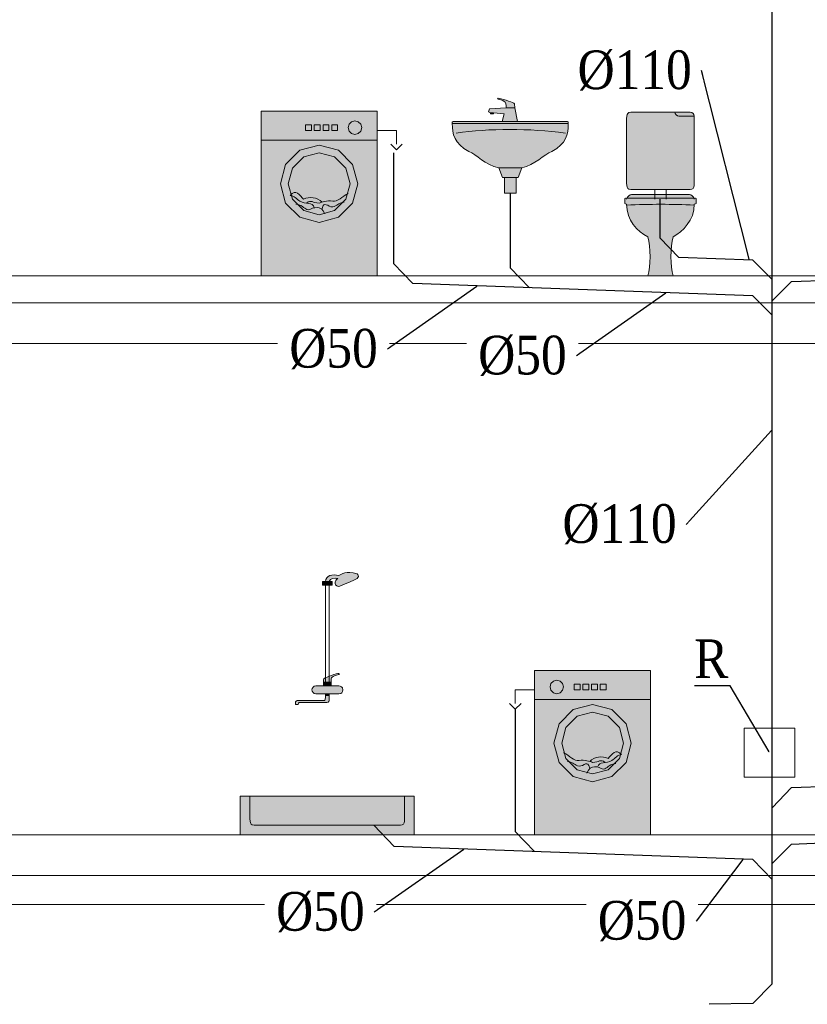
# Model space of a CAD drawing. Header units: millimetres. Extents: x 4585 to 417032, y -23455 to 16738.
# Tile 15 of 31: x 142827 to 146899, y -18388 to -13300. Entities that reach past the tile are written whole.
import ezdxf
from ezdxf import colors
from ezdxf.entities.mleader import LeaderData, LeaderLine
from ezdxf.math import Vec2, Vec3

# ---------------------------------------------------------------- set-up
doc = ezdxf.new("R2010")
doc.units = ezdxf.units.MM
doc.header["$LTSCALE"] = 100
for name, color, linetype, lineweight, true_color in [('IS_Brodzik', 7, 'Continuous', 5, 0x000000), ('IS_Działka kanalizacji sanitarnej grawitacyjnej', 7, 'Continuous', 30, 0x800000), ('IS_Odbiornik2', 7, 'Continuous', 5, 0x000000), ('IS_Pralka', 7, 'Continuous', 5, 0x000000), ('IS_Umywalka', 7, 'Continuous', 5, 0x000000), ('IS_Ustęp', 7, 'Continuous', 5, 0x000000)]:
    doc.layers.add(name, color=color, linetype=linetype, lineweight=lineweight, true_color=true_color)
for name, color, linetype, lineweight in [('Konstrukcja', 253, 'Continuous', 5), ('RR_IWK_opisy', 7, 'Continuous', 0), ('RR_opis', 7, 'Continuous', 9)]:
    doc.layers.add(name, color=color, linetype=linetype, lineweight=lineweight)
doc.styles.add('Garamond', font='GARA.TTF')

# ---------------------------------------------------------------- blocks, each defined once
blk = doc.blocks.new('16_TypRysWodKan_BasenPlytki_00000000-0000-0000-0000-000000000000_Normal')
at = {"layer": 'IS_Brodzik', "lineweight": 50, "true_color": 0xffffff, "transparency": 33554687}
blk.add_hatch(color=7, dxfattribs=at).paths.add_polyline_path([(-0.45, 0.1), (-0.45, -0.1), (0.45, -0.1), (0.45, 0.1)])
at = {"layer": 'IS_Brodzik', "lineweight": -2}
blk.add_lwpolyline([(-0.45, 0.1), (0.45, 0.1), (0.45, -0.1), (-0.45, -0.1)], close=True, dxfattribs=at)
blk.add_open_spline([(-0.4, 0.1), (-0.4, 0.05), (-0.4, 0.1), (-0.4, 0), (-0.4, -0.05), (-0.4, -0.05), (-0.35, -0.05), (-0.05, -0.05), (-0.1, -0.05), (0.35, -0.05), (0.4, -0.05), (0.4, -0.05), (0.4, 0), (0.4, 0.1), (0.4, 0.05), (0.4, 0.1)], degree=3, knots=[0, 0, 0, 0, 1, 1, 1, 2, 2, 2, 3, 3, 3, 4, 4, 4, 5, 5, 5, 5], dxfattribs=at)
blk = doc.blocks.new('16_TypRysWodKan_BateriaCzerpalnaN_00000000-0000-0000-0000-000000000000_Normal')
at = {"layer": 'IS_Odbiornik2', "lineweight": 50, "true_color": 0xffffff, "transparency": 33554687}
h = blk.add_hatch(color=7, dxfattribs=at)
edge = h.paths.add_edge_path(flags=0)
edge.add_spline(control_points=[(0.06, 0.32), (0.025, 0.33), (-0.005, 0.32), (-0.01, 0.29), (-0.005, 0.29), (0.005, 0.29), (0.01, 0.29), (0.015, 0.305), (0.035, 0.31), (0.055, 0.305), (0.0575, 0.3125), (0.0575, 0.3125), (0.06, 0.32)], knot_values=[0, 0, 0, 0, 1, 1, 1, 2, 2, 2, 3, 3, 3, 4, 4, 4, 4], weights=[1, 1, 1, 1, 1, 1, 1, 1, 1, 1, 1, 1, 1], degree=3, periodic=0)
h = blk.add_hatch(color=7, dxfattribs=at)
edge = h.paths.add_edge_path(flags=0)
edge.add_spline(control_points=[(0.06, 0.32), (0.0575, 0.3125), (0.0575, 0.3125), (0.055, 0.305), (0.045, 0.3), (0.04, 0.29), (0.04, 0.28), (0.04, 0.27), (0.055, 0.26), (0.065, 0.265), (0.1, 0.28), (0.125, 0.29), (0.155, 0.305), (0.16, 0.31), (0.165, 0.32), (0.155, 0.33), (0.095, 0.345), (0.075, 0.33), (0.06, 0.32)], knot_values=[-6, -6, -6, -6, -5, -5, -5, -4, -4, -4, -3, -3, -3, -2, -2, -2, -1, -1, -1, 0, 0, 0, 0], weights=[1, 1, 1, 1, 1, 1, 1, 1, 1, 1, 1, 1, 1, 1, 1, 1, 1, 1, 1], degree=3, periodic=0)
for points in [[(0.025, 0.27), (0.025, 0.29), (-0.025, 0.29), (-0.025, 0.27)], [(-0.02, -0.25), (0.02, -0.25), (0.02, -0.23), (-0.02, -0.23)], [(0.01, -0.29), (-0.01, -0.29), (-0.01, -0.3), (0.01, -0.3)]]:
    blk.add_hatch(color=7, dxfattribs=at).paths.add_polyline_path(points)
h = blk.add_hatch(color=7, dxfattribs=at)
edge = h.paths.add_edge_path(flags=0)
edge.add_spline(control_points=[(-0.02, -0.23), (0, -0.23), (0, -0.23), (0.02, -0.23), (0.02, -0.21), (0.02, -0.21), (0.025, -0.205), (0.03, -0.2), (0.04, -0.195), (0.06, -0.19), (0.065, -0.19), (0.065, -0.185), (0.06, -0.185), (0.05, -0.185), (-0.005, -0.205), (-0.015, -0.21), (-0.02, -0.215), (-0.02, -0.22), (-0.02, -0.23)], knot_values=[-6, -6, -6, -6, -5, -5, -5, -4, -4, -4, -3, -3, -3, -2, -2, -2, -1, -1, -1, 0, 0, 0, 0], weights=[1, 1, 1, 1, 1, 1, 1, 1, 1, 1, 1, 1, 1, 1, 1, 1, 1, 1, 1], degree=3, periodic=0)
h = blk.add_hatch(color=7, dxfattribs=at)
edge = h.paths.add_edge_path(flags=0)
edge.add_spline(control_points=[(-0.08, -0.27), (-0.08, -0.28), (-0.07, -0.29), (-0.06, -0.29), (-0.03, -0.29), (0.03, -0.29), (0.06, -0.29), (0.075, -0.29), (0.08, -0.285), (0.08, -0.27), (0.08, -0.255), (0.07, -0.25), (0.06, -0.25), (0.025, -0.25), (-0.025, -0.25), (-0.06, -0.25), (-0.07, -0.25), (-0.08, -0.26), (-0.08, -0.27)], knot_values=[-6, -6, -6, -6, -5, -5, -5, -4, -4, -4, -3, -3, -3, -2, -2, -2, -1, -1, -1, 0, 0, 0, 0], weights=[1, 1, 1, 1, 1, 1, 1, 1, 1, 1, 1, 1, 1, 1, 1, 1, 1, 1, 1], degree=3, periodic=0)
h = blk.add_hatch(color=7, dxfattribs=at)
edge = h.paths.add_edge_path(flags=0)
edge.add_spline(control_points=[(0.01, -0.3), (0, -0.3), (0, -0.3), (-0.01, -0.3), (-0.01, -0.315), (-0.01, -0.325), (-0.015, -0.325), (-0.03, -0.325), (-0.105, -0.325), (-0.15, -0.325), (-0.16, -0.325), (-0.165, -0.33), (-0.165, -0.335), (-0.165, -0.335), (-0.165, -0.34), (-0.165, -0.345), (-0.16, -0.345), (-0.155, -0.345), (-0.15, -0.345), (-0.15, -0.34), (-0.15, -0.335), (-0.145, -0.335), (-0.08, -0.335), (-0.05, -0.335), (-0.01, -0.335), (0, -0.335), (0.01, -0.335), (0.01, -0.325), (0.01, -0.315), (0.01, -0.31), (0.01, -0.3)], knot_values=[-10, -10, -10, -10, -9, -9, -9, -8, -8, -8, -7, -7, -7, -6, -6, -6, -5, -5, -5, -4, -4, -4, -3, -3, -3, -2, -2, -2, -1, -1, -1, 0, 0, 0, 0], weights=[1, 1, 1, 1, 1, 1, 1, 1, 1, 1, 1, 1, 1, 1, 1, 1, 1, 1, 1, 1, 1, 1, 1, 1, 1, 1, 1, 1, 1, 1, 1], degree=3, periodic=0)
at = {"layer": 'IS_Odbiornik2', "lineweight": -2}
for points in [[(0.025, 0.27), (-0.025, 0.27), (-0.025, 0.29), (0.025, 0.29)], [(-0.02, -0.25), (-0.02, -0.23), (0.02, -0.23), (0.02, -0.25)], [(0.01, -0.29), (0.01, -0.3), (-0.01, -0.3), (-0.01, -0.29)]]:
    blk.add_lwpolyline(points, close=True, dxfattribs=at)
for points in [[(-0.01, 0.27, 0), (-0.01, -0.25, 0)], [(0.01, 0.27, 0), (0.01, -0.25, 0)]]:
    blk.add_polyline3d(points, dxfattribs=at)
for points, knots in [([(0.06, 0.32), (0.025, 0.33), (-0.005, 0.32), (-0.01, 0.29), (-0.005, 0.29), (0.005, 0.29), (0.01, 0.29), (0.015, 0.305), (0.035, 0.31), (0.055, 0.305)], [0, 0, 0, 0, 1, 1, 1, 2, 2, 2, 3, 3, 3, 3]), ([(0.06, 0.32), (0.075, 0.33), (0.095, 0.345), (0.155, 0.33), (0.165, 0.32), (0.16, 0.31), (0.155, 0.305), (0.125, 0.29), (0.1, 0.28), (0.065, 0.265), (0.055, 0.26), (0.04, 0.27), (0.04, 0.28), (0.04, 0.29), (0.045, 0.3), (0.055, 0.305)], [0, 0, 0, 0, 1, 1, 1, 2, 2, 2, 3, 3, 3, 4, 4, 4, 5, 5, 5, 5]), ([(-0.02, -0.23), (-0.02, -0.22), (-0.02, -0.215), (-0.015, -0.21), (-0.005, -0.205), (0.05, -0.185), (0.06, -0.185), (0.065, -0.185), (0.065, -0.19), (0.06, -0.19), (0.04, -0.195), (0.03, -0.2), (0.025, -0.205), (0.02, -0.21), (0.02, -0.21), (0.02, -0.23)], [0, 0, 0, 0, 1, 1, 1, 2, 2, 2, 3, 3, 3, 4, 4, 4, 5, 5, 5, 5]), ([(-0.08, -0.27), (-0.08, -0.26), (-0.07, -0.25), (-0.06, -0.25), (-0.025, -0.25), (0.025, -0.25), (0.06, -0.25), (0.07, -0.25), (0.08, -0.255), (0.08, -0.27), (0.08, -0.285), (0.075, -0.29), (0.06, -0.29), (0.03, -0.29), (-0.03, -0.29), (-0.06, -0.29), (-0.07, -0.29), (-0.08, -0.28), (-0.08, -0.27)], [0, 0, 0, 0, 1, 1, 1, 2, 2, 2, 3, 3, 3, 4, 4, 4, 5, 5, 5, 6, 6, 6, 6]), ([(0.01, -0.3), (0.01, -0.31), (0.01, -0.315), (0.01, -0.325), (0.01, -0.335), (0, -0.335), (-0.01, -0.335), (-0.05, -0.335), (-0.08, -0.335), (-0.145, -0.335), (-0.15, -0.335), (-0.15, -0.34), (-0.15, -0.345), (-0.155, -0.345), (-0.16, -0.345), (-0.165, -0.345), (-0.165, -0.34), (-0.165, -0.335), (-0.165, -0.335), (-0.165, -0.33), (-0.16, -0.325), (-0.15, -0.325), (-0.105, -0.325), (-0.03, -0.325), (-0.015, -0.325), (-0.01, -0.325), (-0.01, -0.315), (-0.01, -0.3)], [0, 0, 0, 0, 1, 1, 1, 2, 2, 2, 3, 3, 3, 4, 4, 4, 5, 5, 5, 6, 6, 6, 7, 7, 7, 8, 8, 8, 9, 9, 9, 9])]:
    blk.add_open_spline(points, degree=3, knots=knots, dxfattribs=at)
blk = doc.blocks.new('16_TypRysWodKan_PralkaAutomatycznaCzescKan_00000000-0000-0000-0000-000000000000_Normal')
at = {"layer": 'IS_Pralka', "lineweight": 50, "true_color": 0xffffff, "transparency": 33554687}
blk.add_hatch(color=7, dxfattribs=at).paths.add_polyline_path([(-0.3, 0.425), (-0.3, -0.425), (0.3, -0.425), (0.3, 0.425)])
h = blk.add_hatch(color=7, dxfattribs=at)
edge = h.paths.add_edge_path(flags=0)
edge.add_ellipse((-0.185, 0.34), major_axis=(0.035, 0), ratio=1, start_angle=0, end_angle=360)
h = blk.add_hatch(color=7, dxfattribs=at)
edge = h.paths.add_edge_path(flags=0)
edge.add_ellipse((0, 0.05), major_axis=(0.2, 0), ratio=1, start_angle=0, end_angle=360)
h = blk.add_hatch(color=7, dxfattribs=at)
edge = h.paths.add_edge_path(flags=0)
edge.add_ellipse((0, 0.05), major_axis=(0.1598, 0), ratio=1, start_angle=0, end_angle=360)
at = {"layer": 'IS_Pralka', "lineweight": -2}
for points in [[(-0.3, 0.425), (0.3, 0.425), (0.3, -0.425), (-0.3, -0.425)], [(-0.095, 0.325), (-0.095, 0.355), (-0.065, 0.355), (-0.065, 0.325)], [(-0.05, 0.325), (-0.05, 0.355), (-0.02, 0.355), (-0.02, 0.325)], [(-0.005, 0.325), (-0.005, 0.355), (0.025, 0.355), (0.025, 0.325)], [(0.04, 0.325), (0.04, 0.355), (0.07, 0.355), (0.07, 0.325)]]:
    blk.add_lwpolyline(points, close=True, dxfattribs=at)
at = {"layer": 'IS_Pralka'}
for points in [[(-0.15, 0.34), (-0.1547, 0.3575), (-0.1675, 0.3703), (-0.185, 0.375), (-0.2025, 0.3703), (-0.2153, 0.3575), (-0.22, 0.34), (-0.2153, 0.3225), (-0.2025, 0.3097), (-0.185, 0.305), (-0.1675, 0.3097), (-0.1547, 0.3225)], [(0.2, 0.05), (0.1732, 0.15), (0.1, 0.2232), (0, 0.25), (-0.1, 0.2232), (-0.1732, 0.15), (-0.2, 0.05), (-0.1732, -0.05), (-0.1, -0.1232), (0, -0.15), (0.1, -0.1232), (0.1732, -0.05)], [(0.1598, 0.05), (0.1384, 0.1299), (0.0799, 0.1884), (0, 0.2098), (-0.0799, 0.1884), (-0.1384, 0.1299), (-0.1598, 0.05), (-0.1384, -0.0299), (-0.0799, -0.0884), (0, -0.1098), (0.0799, -0.0884), (0.1384, -0.0299)]]:
    blk.add_lwpolyline(points, close=True, dxfattribs=at)
at = {"layer": 'IS_Pralka', "lineweight": -2}
for points in [[(-0.3, 0.325), (-0.4, 0.325), (-0.4, 0.255)], [(-0.43, 0.255), (-0.4, 0.225), (-0.37, 0.255)]]:
    blk.add_lwpolyline(points, dxfattribs=at)
blk.add_polyline3d([(-0.3, 0.275, 0), (0.3, 0.275, 0)], dxfattribs=at)
for points, knots in [([(-0.15, 0), (-0.12, -0.015), (-0.095, -0.045), (-0.07, -0.04), (-0.04, -0.035), (-0.015, -0.045), (0, -0.05), (0.035, -0.05), (0.04, -0.03), (0.065, -0.05)], [0, 0, 0, 0, 1, 1, 1, 2, 2, 2, 3, 3, 3, 3]), ([(-0.015, -0.045), (0.01, -0.02), (0.05, -0.015), (0.08, -0.03), (0.1, -0.01), (0.12, 0.025), (0.15, -0.01)], [0, 0, 0, 0, 1, 1, 1, 2, 2, 2, 2]), ([(-0.015, -0.08), (-0.025, -0.035), (-0.045, -0.07), (-0.07, -0.07), (-0.095, -0.065), (-0.095, -0.05), (-0.13, -0.045)], [0, 0, 0, 0, 1, 1, 1, 2, 2, 2, 2]), ([(0.025, -0.075), (0.035, -0.04), (0.07, -0.06), (0.1, -0.04), (0.115, -0.03), (0.13, -0.01), (0.15, -0.01)], [0, 0, 0, 0, 1, 1, 1, 2, 2, 2, 2]), ([(-0.03, -0.105), (-0.01, -0.055), (0.03, -0.075), (0.055, -0.085), (0.08, -0.08), (0.075, -0.065), (0.12, -0.055)], [0, 0, 0, 0, 1, 1, 1, 2, 2, 2, 2])]:
    blk.add_open_spline(points, degree=3, knots=knots, dxfattribs=at)
blk = doc.blocks.new('16_SANInstalationLeafType_MiskaUstStojaca_00000000-0000-0000-0000-000000000000_ExportItemXref')
at = {"layer": 'IS_Ustęp', "lineweight": 50, "true_color": 0xffffff, "transparency": 33554687}
h = blk.add_hatch(color=7, dxfattribs=at)
edge = h.paths.add_edge_path(flags=0)
edge.add_spline(control_points=[(-0.175, 0.185), (0, 0.185), (0, 0.185), (0.175, 0.185), (0.17, 0.2), (0.16, 0.21), (0.15, 0.21), (-0.025, 0.21), (0.02, 0.21), (-0.15, 0.21), (-0.16, 0.21), (-0.17, 0.2), (-0.175, 0.185)], knot_values=[-4, -4, -4, -4, -3, -3, -3, -2, -2, -2, -1, -1, -1, 0, 0, 0, 0], weights=[1, 1, 1, 1, 1, 1, 1, 1, 1, 1, 1, 1, 1], degree=3, periodic=0)
h = blk.add_hatch(color=7, dxfattribs=at)
edge = h.paths.add_edge_path(flags=0)
edge.add_spline(control_points=[(-0.175, 0.19), (-0.185, 0.19), (-0.185, 0.19), (-0.185, 0.175), (-0.185, 0.165), (-0.185, 0.16), (-0.175, 0.16), (-0.175, 0.075), (-0.12, 0.02), (-0.065, -0.01), (-0.05, -0.06), (-0.05, -0.165), (-0.065, -0.21), (-0.03, -0.21), (0.035, -0.21), (0.065, -0.21), (0.05, -0.165), (0.05, -0.06), (0.065, -0.01), (0.115, 0.02), (0.175, 0.075), (0.175, 0.16), (0.185, 0.16), (0.185, 0.165), (0.185, 0.175), (0.185, 0.19), (0.185, 0.19), (0.175, 0.19), (0.05, 0.19), (-0.07, 0.19), (-0.175, 0.19)], knot_values=[0, 0, 0, 0, 1, 1, 1, 2, 2, 2, 3, 3, 3, 4, 4, 4, 5, 5, 5, 6, 6, 6, 7, 7, 7, 8, 8, 8, 9, 9, 9, 10, 10, 10, 10], weights=[1, 1, 1, 1, 1, 1, 1, 1, 1, 1, 1, 1, 1, 1, 1, 1, 1, 1, 1, 1, 1, 1, 1, 1, 1, 1, 1, 1, 1, 1, 1], degree=3, periodic=0)
at = {"layer": 'IS_Ustęp', "lineweight": -2}
for points, knots in [([(-0.175, 0.185), (-0.17, 0.2), (-0.16, 0.21), (-0.15, 0.21), (0.02, 0.21), (-0.025, 0.21), (0.15, 0.21), (0.16, 0.21), (0.17, 0.2), (0.175, 0.185)], [0, 0, 0, 0, 1, 1, 1, 2, 2, 2, 3, 3, 3, 3]), ([(-0.175, 0.19), (-0.185, 0.19), (-0.185, 0.19), (-0.185, 0.175), (-0.185, 0.165), (-0.185, 0.16), (-0.175, 0.16), (-0.175, 0.075), (-0.12, 0.02), (-0.065, -0.01), (-0.05, -0.06), (-0.05, -0.165), (-0.065, -0.21), (-0.03, -0.21), (0.035, -0.21), (0.065, -0.21), (0.05, -0.165), (0.05, -0.06), (0.065, -0.01), (0.115, 0.02), (0.175, 0.075), (0.175, 0.16), (0.185, 0.16), (0.185, 0.165), (0.185, 0.175), (0.185, 0.19), (0.185, 0.19), (0.175, 0.19), (0.05, 0.19), (-0.07, 0.19), (-0.175, 0.19)], [0, 0, 0, 0, 1, 1, 1, 2, 2, 2, 3, 3, 3, 4, 4, 4, 5, 5, 5, 6, 6, 6, 7, 7, 7, 8, 8, 8, 9, 9, 9, 10, 10, 10, 10])]:
    blk.add_open_spline(points, degree=3, knots=knots, dxfattribs=at)
blk.add_open_spline([(-0.175, 0.155), (-0.055, 0.16), (0.06, 0.16), (0.175, 0.155)], degree=3, dxfattribs=at)
blk = doc.blocks.new('16_SANInstalationLeafType_SpluczkaUstepowaWlotSrodekNatynk_00000000-0000-0000-0000-000000000000_ExportItemXref')
at = {"layer": 'IS_Odbiornik2', "lineweight": 50, "true_color": 0xffffff, "transparency": 33554687}
h = blk.add_hatch(color=7, dxfattribs=at)
edge = h.paths.add_edge_path(flags=0)
edge.add_spline(control_points=[(0.125, 0.225), (0.025, 0.225), (-0.075, 0.225), (-0.125, 0.225), (-0.175, 0.225), (-0.175, 0.225), (-0.175, 0.175), (-0.175, 0.075), (-0.175, -0.025), (-0.175, -0.125), (-0.175, -0.175), (-0.175, -0.175), (-0.125, -0.175), (0, -0.175), (0.05, -0.175), (0.125, -0.175), (0.175, -0.175), (0.175, -0.175), (0.175, -0.125), (0.175, 0.025), (0.175, 0.08), (0.175, 0.175), (0.175, 0.225), (0.175, 0.225), (0.125, 0.225)], knot_values=[-8, -8, -8, -8, -7, -7, -7, -6, -6, -6, -5, -5, -5, -4, -4, -4, -3, -3, -3, -2, -2, -2, -1, -1, -1, 0, 0, 0, 0], weights=[1, 1, 1, 1, 1, 1, 1, 1, 1, 1, 1, 1, 1, 1, 1, 1, 1, 1, 1, 1, 1, 1, 1, 1, 1], degree=3, periodic=0)
at = {"layer": 'IS_Odbiornik2', "lineweight": -2, "extrusion": (1, 0, 0)}
for points, elevation in [([(0.225, 0), (0.225, 0), (0.225, 0)], 0.125), ([(-0.175, 0), (-0.225, 0)], -0.03), ([(-0.175, 0), (-0.225, 0)], 0.03)]:
    blk.add_lwpolyline(points, dxfattribs=dict(at, elevation=elevation))
at = {"layer": 'IS_Odbiornik2', "lineweight": -2}
for points, knots in [([(0.125, 0.225), (0.175, 0.225), (0.175, 0.225), (0.175, 0.175), (0.175, 0.08), (0.175, 0.025), (0.175, -0.125), (0.175, -0.175), (0.175, -0.175), (0.125, -0.175), (0.05, -0.175), (0, -0.175), (-0.125, -0.175), (-0.175, -0.175), (-0.175, -0.175), (-0.175, -0.125), (-0.175, -0.025), (-0.175, 0.075), (-0.175, 0.175), (-0.175, 0.225), (-0.175, 0.225), (-0.125, 0.225), (-0.075, 0.225), (0.025, 0.225), (0.125, 0.225)], [0, 0, 0, 0, 1, 1, 1, 2, 2, 2, 3, 3, 3, 4, 4, 4, 5, 5, 5, 6, 6, 6, 7, 7, 7, 8, 8, 8, 8]), ([(0.075, 0.225), (0.075, 0.215), (0.085, 0.205), (0.095, 0.205), (0.145, 0.205), (0.15, 0.205), (0.175, 0.205)], [0, 0, 0, 0, 1, 1, 1, 2, 2, 2, 2])]:
    blk.add_open_spline(points, degree=3, knots=knots, dxfattribs=at)
blk = doc.blocks.new('16_SANInstalationLeafType_UmywalkaPojedyncza_00000000-0000-0000-0000-000000000000_ExportItemXref')
at = {"layer": 'IS_Umywalka', "lineweight": 50, "true_color": 0xffffff, "transparency": 33554687}
h = blk.add_hatch(color=7, dxfattribs=at)
edge = h.paths.add_edge_path(flags=0)
edge.add_spline(control_points=[(-0.3, 0.17), (-0.3, 0.12), (-0.29, 0.07), (-0.215, 0.03), (-0.175, 0.015), (-0.125, -0.04), (-0.06, -0.055), (-0.025, -0.055), (0.01, -0.055), (0.06, -0.055), (0.13, -0.04), (0.175, 0.015), (0.215, 0.03), (0.29, 0.07), (0.3, 0.12), (0.3, 0.175), (0.3, 0.185), (0.3, 0.185), (0.29, 0.185), (0.04, 0.185), (-0.05, 0.185), (-0.29, 0.185), (-0.3, 0.185), (-0.3, 0.185), (-0.3, 0.17)], knot_values=[0, 0, 0, 0, 1, 1, 1, 2, 2, 2, 3, 3, 3, 4, 4, 4, 5, 5, 5, 6, 6, 6, 7, 7, 7, 8, 8, 8, 8], weights=[1, 1, 1, 1, 1, 1, 1, 1, 1, 1, 1, 1, 1, 1, 1, 1, 1, 1, 1, 1, 1, 1, 1, 1, 1], degree=3, periodic=0)
for points in [[(-0.06, -0.055), (-0.04, -0.105), (0.04, -0.105), (0.06, -0.055)], [(-0.03, -0.105), (-0.03, -0.185), (0.03, -0.185), (0.03, -0.105)]]:
    blk.add_hatch(color=7, dxfattribs=at).paths.add_polyline_path(points)
at = {"layer": 'IS_Umywalka', "lineweight": -2, "extrusion": (0, 1, 0), "elevation": 0.175}
blk.add_lwpolyline([(0.3, 0), (-0.3, 0)], dxfattribs=at)
at = {"layer": 'IS_Umywalka', "lineweight": -2}
for points in [[(-0.06, -0.055), (-0.04, -0.105), (0.04, -0.105), (0.06, -0.055)], [(-0.03, -0.105), (-0.03, -0.185), (0.03, -0.185), (0.03, -0.105)]]:
    blk.add_lwpolyline(points, close=True, dxfattribs=at)
blk.add_open_spline([(-0.3, 0.17), (-0.3, 0.12), (-0.29, 0.07), (-0.215, 0.03), (-0.175, 0.015), (-0.125, -0.04), (-0.06, -0.055), (-0.025, -0.055), (0.01, -0.055), (0.06, -0.055), (0.13, -0.04), (0.175, 0.015), (0.215, 0.03), (0.29, 0.07), (0.3, 0.12), (0.3, 0.175), (0.3, 0.185), (0.3, 0.185), (0.29, 0.185), (0.04, 0.185), (-0.05, 0.185), (-0.29, 0.185), (-0.3, 0.185), (-0.3, 0.185), (-0.3, 0.17)], degree=3, knots=[0, 0, 0, 0, 1, 1, 1, 2, 2, 2, 3, 3, 3, 4, 4, 4, 5, 5, 5, 6, 6, 6, 7, 7, 7, 8, 8, 8, 8], dxfattribs=at)
blk.add_open_spline([(-0.285, 0.125), (-0.1, 0.15), (0.11, 0.15), (0.28, 0.125)], degree=3, dxfattribs=at)
blk = doc.blocks.new('16_SANInstalationLeafType_BateriaStojaca_00000000-0000-0000-0000-000000000000_ExportItemXref')
at = {"layer": 'IS_Odbiornik2', "lineweight": 50, "true_color": 0xffffff, "transparency": 33554687}
h = blk.add_hatch(color=7, dxfattribs=at)
edge = h.paths.add_edge_path(flags=0)
edge.add_spline(control_points=[(-0.02578, 0.01), (-0.00328, 0.01), (-0.00328, 0.01), (0.01922, 0.01), (0.01922, 0.03), (0.01922, 0.035), (0.02422, 0.04), (0.02922, 0.045), (0.03922, 0.05), (0.05922, 0.055), (0.06422, 0.055), (0.06422, 0.06), (0.05922, 0.06), (0.04922, 0.06), (-0.01078, 0.04), (-0.02078, 0.035), (-0.02578, 0.03), (-0.02578, 0.02), (-0.02578, 0.01)], knot_values=[-6, -6, -6, -6, -5, -5, -5, -4, -4, -4, -3, -3, -3, -2, -2, -2, -1, -1, -1, 0, 0, 0, 0], weights=[1, 1, 1, 1, 1, 1, 1, 1, 1, 1, 1, 1, 1, 1, 1, 1, 1, 1, 1], degree=3, periodic=0)
blk.add_hatch(color=7, dxfattribs=at).paths.add_polyline_path([(-0.04078, -0.06), (0.03922, -0.06), (0.02922, -0.02), (0.08422, -0.015), (0.08422, -0.02), (0.09922, -0.02), (0.09922, -0.015), (0.10922, -0.01), (0.10422, 0.005), (0.01922, 0.01), (-0.02578, 0.01)])
at = {"layer": 'IS_Odbiornik2', "lineweight": -2, "extrusion": (0, 0, -1)}
blk.add_lwpolyline([(0.04078, -0.06), (0.02578, 0.01), (-0.01922, 0.01), (-0.10422, 0.005), (-0.10922, -0.01), (-0.09922, -0.015), (-0.09922, -0.02), (-0.08422, -0.02), (-0.08422, -0.015), (-0.02922, -0.02), (-0.03922, -0.06)], close=True, dxfattribs=at)
at = {"layer": 'IS_Odbiornik2', "lineweight": -2, "extrusion": (0, 1, 0), "elevation": -0.015}
blk.add_lwpolyline([(-0.09922, 0), (-0.08422, 0)], dxfattribs=at)
at = {"layer": 'IS_Odbiornik2', "lineweight": -2}
blk.add_open_spline([(-0.02578, 0.01), (-0.02578, 0.02), (-0.02578, 0.03), (-0.02078, 0.035), (-0.01078, 0.04), (0.04922, 0.06), (0.05922, 0.06), (0.06422, 0.06), (0.06422, 0.055), (0.05922, 0.055), (0.03922, 0.05), (0.02922, 0.045), (0.02422, 0.04), (0.01922, 0.035), (0.01922, 0.03), (0.01922, 0.01)], degree=3, knots=[0, 0, 0, 0, 1, 1, 1, 2, 2, 2, 3, 3, 3, 4, 4, 4, 5, 5, 5, 5], dxfattribs=at)

msp = doc.modelspace()

# ---------------------------------------------------------------- linework, layer by layer
at = {"layer": 'IS_Działka kanalizacji sanitarnej grawitacyjnej'}
for p, q in [((146717.14, -18281.217), (146717.137, -8861.997)), ((144760.253, -13987.496), (144760.253, -14559.931)), ((145363.613, -14195.779), (145363.613, -14581.656)), ((146137.047, -14227.224), (146137.047, -14426.422)), ((146137.047, -14426.422), (146235.272, -14528.247)), ((146617.139, -14541.997), (146235.272, -14528.247)), ((146717.139, -14641.997), (146617.139, -14541.997)), ((144760.253, -14559.931), (144860.188, -14663.529)), ((145363.613, -14581.656), (145463.548, -14685.255)), ((146717.14, -14752.355), (146817.14, -14652.355)), ((146817.14, -14652.355), (147520.623, -14627.025)), ((146617.139, -14726.793), (144860.188, -14663.529)), ((146717.139, -14826.793), (146617.139, -14726.793)), ((145389.047, -16862.667), (145389.047, -17494.565)), ((146817.144, -17268.12), (148297.785, -17215.795)), ((146817.144, -17268.12), (146717.14, -17371.652)), ((144658.09, -17462.667), (144763.599, -17572.044)), ((145389.047, -17494.565), (145488.983, -17598.163)), ((146817.14, -17559.532), (147520.623, -17534.202)), ((146717.14, -17659.532), (146817.14, -17559.532)), ((146617.205, -17638.788), (146717.14, -17742.386)), ((146617.16, -18383.217), (146717.14, -18281.217)), ((146617.16, -18383.217), (146392.448, -18387.711))]:
    msp.add_line(p, q, dxfattribs=at)
at = {"layer": 'IS_Umywalka'}
msp.add_lwpolyline([(146572.491, -16960.517), (146834.784, -16960.517), (146834.784, -17213.801), (146572.491, -17213.801)], close=True, dxfattribs=at)
at = {"layer": 'Konstrukcja'}
for p, q in [((102307.377, -14622.667), (152803.292, -14622.648)), ((102302.377, -14762.667), (152803.292, -14762.676)), ((102307.377, -14972.667), (152803.292, -14972.667)), ((102307.377, -17512.667), (152803.292, -17512.667)), ((102307.377, -17722.667), (152803.292, -17722.667)), ((102307.377, -17872.667), (152803.292, -17872.667))]:
    msp.add_line(p, q, dxfattribs=at)

# ---------------------------------------------------------------- block references
at = {"layer": 'IS_Brodzik', "xscale": 1000, "yscale": 1000, "zscale": 1000}
msp.add_blockref('16_TypRysWodKan_BasenPlytki_00000000-0000-0000-0000-000000000000_Normal', (144417.255, -17412.667), dxfattribs=at)
at = {"layer": 'IS_Odbiornik2', "yscale": 1000, "zscale": 1000}
for name, p, xscale in [('16_SANInstalationLeafType_BateriaStojaca_00000000-0000-0000-0000-000000000000_ExportItemXref', (145360.79, -13765.779), -999.9999999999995), ('16_TypRysWodKan_BateriaCzerpalnaN_00000000-0000-0000-0000-000000000000_Normal', (144417.255, -16492.667), 1000)]:
    msp.add_blockref(name, p, dxfattribs=dict(at, xscale=xscale))
at = {"layer": 'IS_Pralka', "yscale": 1000, "zscale": 1000}
for p, xscale in [((144375.098, -14197.652), -999.9999999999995), ((145789.047, -17087.667), 999.9999999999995)]:
    msp.add_blockref('16_TypRysWodKan_PralkaAutomatycznaCzescKan_00000000-0000-0000-0000-000000000000_Normal', p, dxfattribs=dict(at, xscale=xscale))
at = {"layer": 'IS_Ustęp', "xscale": 1000, "yscale": 1000, "zscale": 1000}
msp.add_blockref('16_SANInstalationLeafType_MiskaUstStojaca_00000000-0000-0000-0000-000000000000_ExportItemXref', (146140.13, -14412.65), dxfattribs=at)

# ---------------------------------------------------------------- leaders
at = {"layer": 'RR_opis'}
ml = msp.add_multileader_mtext('Standard', dxfattribs=at)
ml.set_content('R', color=256, style='Garamond')
ml.set_leader_properties()
ml.build(insert=Vec2(0, 0))
ml.multileader.update_dxf_attribs({"text_left_attachment_type": 6, "text_right_attachment_type": 6})
ctx = ml.context
ctx.base_point, ctx.char_height, ctx.plane_origin = Vec3(146298.195, -16741.995), 200, Vec3(24792.841, -23987.885)
ctx.left_attachment, ctx.right_attachment, ctx.text_align_type = 6, 6, 2
notes = []
notes.append((ctx, [(0, (1, 1, 0), (146501.334, -16741.995), (-1, 0), 8, [(0, [(146703.637, -17087.159)], 0, [])])]))
ctx.mtext.insert, ctx.mtext.alignment = Vec3(146491.334, -16501.995), 3
for ctx, leaders in notes:
    for number, flags, end, landing, length, lines in leaders:
        leader = LeaderData()
        leader.index, (leader.has_last_leader_line, leader.has_dogleg_vector, leader.attachment_direction) = number, flags
        leader.last_leader_point, leader.dogleg_vector, leader.dogleg_length = Vec3(end), Vec3(landing), length
        for number, points, colour, breaks in lines:
            line = LeaderLine()
            line.index, line.vertices, line.color, line.breaks = number, Vec3.list(points), colors.encode_raw_color(colour), breaks
            leader.lines.append(line)
        ctx.leaders.append(leader)

# ---------------------------------------------------------------- next in the draw order: leaders
at = {"layer": 'RR_IWK_opisy'}
ml = msp.add_multileader_mtext('Standard', dxfattribs=at)
ml.set_content('\\fGaramond|b0|i0;%%c110', color=256, style='Garamond')
ml.set_leader_properties()
ml.build(insert=Vec2(0, 0))
ml.multileader.update_dxf_attribs({"has_text_frame": 1, "text_left_attachment_type": 2, "text_right_attachment_type": 2})
ctx = ml.context
ctx.base_point, ctx.char_height, ctx.landing_gap_size, ctx.plane_origin = Vec3(145657.621, -13563.182), 200, 50, Vec3(-1379.868, 177878.401)
ctx.left_attachment, ctx.right_attachment, ctx.text_align_type = 2, 2, 2
notes = []
notes.append((ctx, [(0, (1, 1, 0), (146351.865, -13563.182), (-1, 0), 2.131628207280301e-14, [(0, [(146600.068, -14541.383)], 0, [])])]))
ctx.mtext.insert, ctx.mtext.alignment = Vec3(146301.865, -13458.64), 3
ctx.mtext.has_bg_fill, ctx.mtext.bg_color, ctx.mtext.bg_scale_factor, ctx.mtext.bg_transparency, ctx.mtext.use_window_bg_color = 1, -1027028792, 1.3, 0, 1
ml = msp.add_multileader_mtext('Standard', dxfattribs=at)
ml.set_content('\\fGaramond|b0|i0;%%c50', color=256, style='Garamond')
ml.set_leader_properties()
ml.build(insert=Vec2(0, 0))
ml.multileader.update_dxf_attribs({"has_text_frame": 1, "text_left_attachment_type": 2, "text_right_attachment_type": 2})
ctx = ml.context
ctx.base_point, ctx.char_height, ctx.landing_gap_size, ctx.plane_origin = Vec3(144177.375, -15002.178), 200, 50, Vec3(-2704.416, 177843.629)
ctx.left_attachment, ctx.right_attachment, ctx.text_align_type = 2, 2, 2
notes.append((ctx, [(0, (1, 1, 0), (144728.476, -15002.178), (-1, 0), 2.131628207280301e-14, [(0, [(145193.949, -14675.547)], 0, [])])]))
ctx.mtext.insert, ctx.mtext.alignment = Vec3(144678.476, -14897.636), 3
ctx.mtext.has_bg_fill, ctx.mtext.bg_color, ctx.mtext.bg_scale_factor, ctx.mtext.bg_transparency, ctx.mtext.use_window_bg_color = 1, -1027028792, 1.3, 0, 1
ml = msp.add_multileader_mtext('Standard', dxfattribs=at)
ml.set_content('\\fGaramond|b0|i0;%%c110', color=256, style='Garamond')
ml.set_leader_properties()
ml.build(insert=Vec2(0, 0))
ml.multileader.update_dxf_attribs({"has_text_frame": 1, "text_left_attachment_type": 2, "text_right_attachment_type": 2})
ctx = ml.context
ctx.base_point, ctx.char_height, ctx.landing_gap_size, ctx.plane_origin = Vec3(145479.433, -15907.964), 200, 50, Vec3(-849.398, 177321.924)
ctx.left_attachment, ctx.right_attachment, ctx.text_align_type = 2, 2, 2
notes.append((ctx, [(0, (1, 1, 0), (146273.677, -15907.964), (-1, 0), 2.131628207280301e-14, [(0, [(146717.14, -15419.57)], 0, [])])]))
ctx.mtext.insert, ctx.mtext.alignment = Vec3(146223.677, -15803.422), 3
ctx.mtext.has_bg_fill, ctx.mtext.bg_color, ctx.mtext.bg_scale_factor, ctx.mtext.bg_transparency, ctx.mtext.use_window_bg_color = 1, -1027028792, 1.3, 0, 1
ml = msp.add_multileader_mtext('Standard', dxfattribs=at)
ml.set_content('\\fGaramond|b0|i0;%%c50', color=256, style='Garamond')
ml.set_leader_properties()
ml.build(insert=Vec2(0, 0))
ml.multileader.update_dxf_attribs({"has_text_frame": 1, "text_left_attachment_type": 2, "text_right_attachment_type": 2})
ctx = ml.context
ctx.base_point, ctx.char_height, ctx.landing_gap_size, ctx.plane_origin = Vec3(145772.798, -17958.019), 200, 50, Vec3(-1330.151, 174882.152)
ctx.left_attachment, ctx.right_attachment, ctx.text_align_type = 2, 2, 2
notes.append((ctx, [(0, (1, 1, 0), (146323.9, -17958.019), (-1, 0), 2.131628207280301e-14, [(0, [(146568.214, -17637.024)], 0, [])])]))
ctx.mtext.insert, ctx.mtext.alignment = Vec3(146273.9, -17853.477), 3
ctx.mtext.has_bg_fill, ctx.mtext.bg_color, ctx.mtext.bg_scale_factor, ctx.mtext.bg_transparency, ctx.mtext.use_window_bg_color = 1, -1027028792, 1.3, 0, 1
for ctx, leaders in notes:
    for number, flags, end, landing, length, lines in leaders:
        leader = LeaderData()
        leader.index, (leader.has_last_leader_line, leader.has_dogleg_vector, leader.attachment_direction) = number, flags
        leader.last_leader_point, leader.dogleg_vector, leader.dogleg_length = Vec3(end), Vec3(landing), length
        for number, points, colour, breaks in lines:
            line = LeaderLine()
            line.index, line.vertices, line.color, line.breaks = number, Vec3.list(points), colors.encode_raw_color(colour), breaks
            leader.lines.append(line)
        ctx.leaders.append(leader)

# ---------------------------------------------------------------- next in the draw order: linework, layer by layer
at = {"layer": 'IS_Działka kanalizacji sanitarnej grawitacyjnej'}
msp.add_line((146617.205, -17638.788), (144763.599, -17572.044), dxfattribs=at)

# ---------------------------------------------------------------- next in the draw order: block references
at = {"layer": 'IS_Odbiornik2', "xscale": 1000, "yscale": 1000, "zscale": 1000}
msp.add_blockref('16_SANInstalationLeafType_SpluczkaUstepowaWlotSrodekNatynk_00000000-0000-0000-0000-000000000000_ExportItemXref', (146140.13, -14002.65), dxfattribs=at)
at = {"layer": 'IS_Umywalka', "xscale": -999.9999999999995, "yscale": 1000, "zscale": 1000}
msp.add_blockref('16_SANInstalationLeafType_UmywalkaPojedyncza_00000000-0000-0000-0000-000000000000_ExportItemXref', (145363.613, -14010.779), dxfattribs=at)

# ---------------------------------------------------------------- next in the draw order: leaders
at = {"layer": 'RR_IWK_opisy'}
ml = msp.add_multileader_mtext('Standard', dxfattribs=at)
ml.set_content('\\fGaramond|b0|i0;%%c50', color=256, style='Garamond')
ml.set_leader_properties()
ml.build(insert=Vec2(0, 0))
ml.multileader.update_dxf_attribs({"has_text_frame": 1, "text_left_attachment_type": 2, "text_right_attachment_type": 2})
ctx = ml.context
ctx.base_point, ctx.char_height, ctx.landing_gap_size, ctx.plane_origin = Vec3(145154.117, -15037.348), 200, 50, Vec3(-1727.675, 177808.458)
ctx.left_attachment, ctx.right_attachment, ctx.text_align_type = 2, 2, 2
notes = []
notes.append((ctx, [(0, (1, 1, 0), (145705.218, -15037.348), (-1, 0), 2.131628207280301e-14, [(0, [(146170.69, -14710.717)], 0, [])])]))
ctx.mtext.insert, ctx.mtext.alignment = Vec3(145655.218, -14932.806), 3
ctx.mtext.has_bg_fill, ctx.mtext.bg_color, ctx.mtext.bg_scale_factor, ctx.mtext.bg_transparency, ctx.mtext.use_window_bg_color = 1, -1027028792, 1.3, 0, 1
for ctx, leaders in notes:
    for number, flags, end, landing, length, lines in leaders:
        leader = LeaderData()
        leader.index, (leader.has_last_leader_line, leader.has_dogleg_vector, leader.attachment_direction) = number, flags
        leader.last_leader_point, leader.dogleg_vector, leader.dogleg_length = Vec3(end), Vec3(landing), length
        for number, points, colour, breaks in lines:
            line = LeaderLine()
            line.index, line.vertices, line.color, line.breaks = number, Vec3.list(points), colors.encode_raw_color(colour), breaks
            leader.lines.append(line)
        ctx.leaders.append(leader)

# ---------------------------------------------------------------- next in the draw order: leaders
ml = msp.add_multileader_mtext('Standard', dxfattribs=at)
ml.set_content('\\fGaramond|b0|i0;%%c50', color=256, style='Garamond')
ml.set_leader_properties()
ml.build(insert=Vec2(0, 0))
ml.multileader.update_dxf_attribs({"has_text_frame": 1, "text_left_attachment_type": 2, "text_right_attachment_type": 2})
ctx = ml.context
ctx.base_point, ctx.char_height, ctx.landing_gap_size, ctx.plane_origin = Vec3(144109.331, -17911.721), 200, 50, Vec3(-2772.461, 174934.086)
ctx.left_attachment, ctx.right_attachment, ctx.text_align_type = 2, 2, 2
notes = []
notes.append((ctx, [(0, (1, 1, 0), (144660.432, -17911.721), (-1, 0), 2.131628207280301e-14, [(0, [(145125.904, -17585.09)], 0, [])])]))
ctx.mtext.insert, ctx.mtext.alignment = Vec3(144610.432, -17807.179), 3
ctx.mtext.has_bg_fill, ctx.mtext.bg_color, ctx.mtext.bg_scale_factor, ctx.mtext.bg_transparency, ctx.mtext.use_window_bg_color = 1, -1027028792, 1.3, 0, 1
for ctx, leaders in notes:
    for number, flags, end, landing, length, lines in leaders:
        leader = LeaderData()
        leader.index, (leader.has_last_leader_line, leader.has_dogleg_vector, leader.attachment_direction) = number, flags
        leader.last_leader_point, leader.dogleg_vector, leader.dogleg_length = Vec3(end), Vec3(landing), length
        for number, points, colour, breaks in lines:
            line = LeaderLine()
            line.index, line.vertices, line.color, line.breaks = number, Vec3.list(points), colors.encode_raw_color(colour), breaks
            leader.lines.append(line)
        ctx.leaders.append(leader)

doc.saveas('drawing.dxf')
